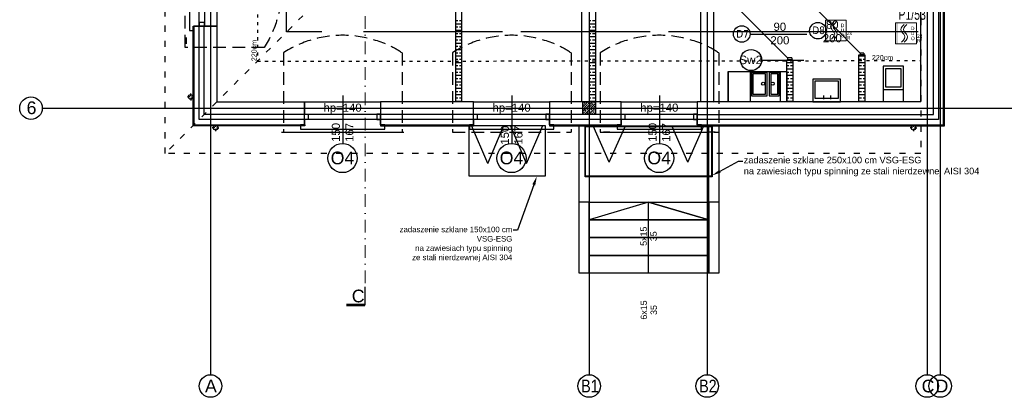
# Model space of a CAD drawing. Header units: millimetres. Extents: x -7023 to 53801, y 9849 to 33561.
# Tile 149 of 256: x 14311 to 16251, y 17827 to 18571. Entities that reach past the tile are written whole.
import ezdxf

# ---------------------------------------------------------------- set-up
doc = ezdxf.new("R2010")
doc.units = ezdxf.units.MM
for name, pattern in [('ACAD_ISO03W100', [30, 12, -18]), ('DASHDOT', [1, 0.5, -0.25, 0, -0.25]), ('DASHED2', [0.375, 0.25, -0.125])]:
    doc.linetypes.add(name, pattern=pattern)
doc.layers.get('0').update_dxf_attribs({"lineweight": 9})
doc.layers.add('.IE_podklad', color=252, linetype='Continuous')
doc.layers.add('PA_Instalacja pożarowa', color=1, linetype='Continuous', lineweight=5)
doc.layers.add('PA_Instalacja pożarowa_opis', color=7, linetype='Continuous', lineweight=5)
doc.styles.add('Arial', font='arial.ttf', dxfattribs={"height": 125})
doc.styles.add('Opisowy', font='arial.ttf')
doc.styles.add('q-arch-ARIAL01', font='arial.ttf', dxfattribs={"width": 0.7})
doc.styles.get("Standard").update_dxf_attribs({"font": 'arial.ttf'})
doc.linetypes.add('ZIGZAG', pattern='A,0.00254,-5.08,[131,ltypeshp.shx,S=5.08,R=0,X=-5.08,Y=0],-10.16,[131,ltypeshp.shx,S=5.08,R=180,X=5.08,Y=0],-5.08', length=20.32254)

# ---------------------------------------------------------------- blocks, each defined once
blk = doc.blocks.new('*U72')
at = {"color": 1}
blk.add_wipeout([(-20.5, -20.5), (20.5, -20.5), (20.5, 20.5), (-20.5, 20.5)], dxfattribs=at)
at = {"lineweight": 5}
h = blk.add_hatch(color=1, dxfattribs=at)
h.paths.add_polyline_path([(-15.7, 0), (-15.7, 20.5), (-20.5, 20.5), (-20.5, 0)])
h.paths.add_polyline_path([(-15.7, -20.5), (-15.7, 0), (-20.5, 0), (-20.5, -20.5)])
at = {"color": 1, "linetype": 'Continuous', "lineweight": 5}
for p, q in [((-10.1, 7.7), (-9.4, 10.5)), ((-9.4, 4.8), (-10.1, 7.7)), ((-9.4, 10.5), (-7.3, 13.8)), ((-7.8, 2.4), (-9.4, 4.8)), ((-7.3, 1.6), (-7.8, 2.4)), ((-7.3, 13.8), (-3.8, 17.7)), ((-6.2, 0.3), (-7.3, 1.6)), ((-6.2, 0.3), (-5.1, -0.9)), ((-4.9, 7.8), (-4.2, 10.6)), ((-4.2, 4.9), (-4.9, 7.8)), ((-4.2, 10.6), (-2.1, 13.9)), ((-2.6, 2.5), (-4.2, 4.9)), ((-2.1, 1.7), (-2.6, 2.5)), ((-2.1, 13.9), (1.4, 17.8)), ((-1, 0.4), (-2.1, 1.7)), ((-1, 0.4), (0.2, -0.8)), ((-5.1, -13.1), (-8.6, -17.1)), ((-5.1, -0.9), (-4.5, -1.8)), ((-3, -9.9), (-5.1, -13.1)), ((-4.5, -1.8), (-3, -4.2)), ((0.2, -13), (-3.4, -17)), ((-3, -4.2), (-2.2, -7)), ((-2.2, -7), (-3, -9.9)), ((0.2, -0.8), (0.7, -1.7)), ((2.3, -9.8), (0.2, -13)), ((0.7, -1.7), (2.3, -4.1)), ((2.3, -4.1), (3, -6.9)), ((3, -6.9), (2.3, -9.8))]:
    blk.add_line(p, q, dxfattribs=at)
at = {"color": 1, "lineweight": 5}
blk.add_lwpolyline([(-20.5, 20.5), (20.5, 20.5), (20.5, -20.5), (-20.5, -20.5)], close=True, dxfattribs=at)
for s, p in [('D', (9.6, 6.5)), ('U', (9.6, -3.3)), ('O', (9.6, -13.3)), ('2x', (21.6, -8.8)), ('R', (21.7, -18))]:
    blk.add_text(s, height=7, dxfattribs=at).set_placement(p)
at = {"color": 1, "flags": 7}
blk.add_attdef('DUO-6046', (13.2, -19.1), '', height=0.7, dxfattribs=at)

msp = doc.modelspace()

# ---------------------------------------------------------------- linework, layer by layer
at = {"layer": '.IE_podklad', "ltscale": 25}
for p, q in [((14687.4, 19964), (14687.4, 17871.9)), ((15433.4, 19964), (15433.4, 17871.9)), ((15665.9, 19964), (15665.9, 17871.9)), ((16099.4, 19964), (16099.4, 17871.9)), ((16124.9, 19964), (16124.9, 17871.9)), ((14357.9, 18396.7), (17656.9, 18396.7))]:
    msp.add_line(p, q, dxfattribs=at)
at = {"layer": '.IE_podklad', "linetype": 'ACAD_ISO03W100'}
for p, q in [((14597.9, 18307.2), (14597.9, 19616.2)), ((15060.4, 18769.7), (14597.9, 18307.2)), ((16086.9, 18307.2), (14597.9, 18307.2))]:
    msp.add_line(p, q, dxfattribs=at)
at = {"layer": '.IE_podklad', "linetype": 'ACAD_ISO03W100', "ltscale": 0.5}
for p, q in [((14779.7, 19616.2), (14779.7, 18489.1)), ((14779.7, 18489.1), (16086.8, 18490.4))]:
    msp.add_line(p, q, dxfattribs=at)
at = {"layer": '.IE_podklad', "ltscale": 0.5}
for p, q in [((15653.3, 18409.9), (15653.4, 19130.2)), ((15678.4, 19130.2), (15678.3, 18408.5)), ((15418.5, 18909.2), (15418.5, 18409.2)), ((15678.3, 18408.5), (15653.3, 18409.9))]:
    msp.add_line(p, q, dxfattribs=at)
at = {"layer": '.IE_podklad'}
for p, q in [((15170.9, 18409.2), (15170.9, 18909.2)), ((15182.9, 18409.2), (15182.9, 18909.2)), ((15433.4, 18909.2), (15433.4, 18409.2)), ((15445.9, 18837.2), (15445.9, 18409.2)), ((14699.6, 18707.6), (14699.6, 18558.2)), ((16111.9, 18384.2), (16111.9, 18694.7)), ((16131.9, 18364.2), (16131.9, 18694.7)), ((16133.9, 18362.2), (16133.9, 18694.7)), ((14837.4, 18546.7), (14837.4, 18615)), ((15824.5, 18495.7), (15730.5, 18589.7)), ((15170.9, 18569.4), (15174.5, 18569.4)), ((15177.7, 18569.4), (15182.9, 18569.4)), ((15433.4, 18569.4), (15437, 18569.4)), ((15440.2, 18569.4), (15445.4, 18569.4)), ((14652.9, 18362.2), (14652.9, 18558.2)), ((14652.9, 18558.2), (14654.9, 18558.2)), ((14699.6, 18558.2), (14654.6, 18558.2)), ((14674.6, 18558.2), (14654.6, 18558.2)), ((14654.6, 18558.2), (14654.6, 18384.2)), ((14906.7, 18546.7), (14837.4, 18546.7)), ((15262.6, 18546.7), (14988.9, 18546.7)), ((15170.9, 18563), (15182.9, 18563)), ((15170.9, 18556.7), (15174.5, 18556.7)), ((15170.9, 18550.3), (15182.9, 18550.3)), ((15177.7, 18556.7), (15182.9, 18556.7)), ((15553.6, 18546.7), (15299, 18546.7)), ((15433.4, 18563), (15445.4, 18563)), ((15433.4, 18556.7), (15437, 18556.7)), ((15433.4, 18550.3), (15445.4, 18550.3)), ((15440.2, 18556.7), (15445.4, 18556.7)), ((14640.4, 18523.2), (14640.4, 18535.7)), ((15170.9, 18544), (15174.5, 18544)), ((15170.9, 18537.6), (15182.9, 18537.6)), ((15170.9, 18531.3), (15174.5, 18531.3)), ((15177.7, 18544), (15182.9, 18544)), ((15177.7, 18531.3), (15182.9, 18531.3)), ((15433.4, 18544), (15437, 18544)), ((15433.4, 18537.6), (15445.4, 18537.6)), ((15433.4, 18531.3), (15437, 18531.3)), ((15440.2, 18544), (15445.4, 18544)), ((15440.2, 18531.3), (15445.4, 18531.3)), ((15750.4, 18542.7), (15862.6, 18542.7)), ((15170.9, 18524.9), (15182.9, 18524.9)), ((15170.9, 18518.6), (15174.5, 18518.6)), ((15170.9, 18512.2), (15182.9, 18512.2)), ((15177.7, 18518.6), (15182.9, 18518.6)), ((15433.4, 18524.9), (15445.4, 18524.9)), ((15433.4, 18518.6), (15437, 18518.6)), ((15433.4, 18512.2), (15445.4, 18512.2)), ((15440.2, 18518.6), (15445.4, 18518.6)), ((15170.9, 18505.9), (15174.5, 18505.9)), ((15170.9, 18499.5), (15182.9, 18499.5)), ((15170.9, 18493.2), (15174.5, 18493.2)), ((15177.7, 18505.9), (15182.9, 18505.9)), ((15177.7, 18493.2), (15182.9, 18493.2)), ((15433.4, 18505.9), (15437, 18505.9)), ((15433.4, 18499.5), (15445.4, 18499.5)), ((15433.4, 18493.2), (15437, 18493.2)), ((15440.2, 18505.9), (15445.4, 18505.9)), ((15440.2, 18493.2), (15445.4, 18493.2)), ((15772.8, 18490.9), (15856.4, 18490.9)), ((15822.9, 18409.2), (15822.9, 18491.7)), ((15822.9, 18491.7), (15834.9, 18491.7)), ((15824.5, 18495.7), (15824.5, 18491.7)), ((15832.5, 18495.7), (15824.5, 18495.7)), ((15832.5, 18491.7), (15824.5, 18491.7)), ((15832.5, 18495.7), (15832.5, 18491.7)), ((15834.9, 18491.7), (15834.9, 18409.2)), ((15964.9, 18409.2), (15964.9, 18501.7)), ((15964.9, 18501.7), (15976.9, 18501.7)), ((15964.9, 18499.5), (15976.9, 18499.5)), ((15964.9, 18493.2), (15970.1, 18493.2)), ((15967.2, 18505.3), (15967.2, 18501.7)), ((15974.5, 18505.3), (15967.2, 18505.3)), ((15974.5, 18501.7), (15967.2, 18501.7)), ((15973.3, 18493.2), (15976.9, 18493.2)), ((15974.5, 18505.3), (15974.5, 18501.7)), ((15976.9, 18501.7), (15976.9, 18409.2)), ((15170.9, 18486.8), (15182.9, 18486.8)), ((15170.9, 18480.5), (15174.5, 18480.5)), ((15170.9, 18474.1), (15182.9, 18474.1)), ((15177.7, 18480.5), (15182.9, 18480.5)), ((15433.4, 18486.8), (15445.4, 18486.8)), ((15433.4, 18480.5), (15437, 18480.5)), ((15433.4, 18474.1), (15445.4, 18474.1)), ((15440.2, 18480.5), (15445.4, 18480.5)), ((15707.2, 18409.2), (15707.2, 18469.2)), ((15707.2, 18469.2), (15707.2, 18469.2)), ((15707.2, 18469.2), (15707.2, 18409.2)), ((15707.2, 18409.2), (15707.2, 18469.2)), ((15707.2, 18469.2), (15812.7, 18469.2)), ((15812.7, 18469.2), (15812.7, 18469.2)), ((15812.7, 18469.2), (15812.7, 18469.2)), ((15812.7, 18469.2), (15822.9, 18469.2)), ((15822.9, 18486.8), (15834.9, 18486.8)), ((15822.9, 18480.5), (15827.2, 18480.5)), ((15822.9, 18474.1), (15834.9, 18474.1)), ((15822.9, 18469.2), (15822.9, 18409.2)), ((15822.9, 18409.2), (15822.9, 18469.2)), ((15822.9, 18469.2), (15822.9, 18469.2)), ((15822.9, 18469.2), (15822.9, 18409.2)), ((15830.4, 18480.5), (15834.9, 18480.5)), ((15964.9, 18486.8), (15976.9, 18486.8)), ((15964.9, 18480.5), (15970.1, 18480.5)), ((15964.9, 18474.1), (15976.9, 18474.1)), ((15973.3, 18480.5), (15976.9, 18480.5)), ((15170.9, 18467.8), (15174.5, 18467.8)), ((15170.9, 18461.4), (15182.9, 18461.4)), ((15170.9, 18455.1), (15174.5, 18455.1)), ((15177.7, 18467.8), (15182.9, 18467.8)), ((15177.7, 18455.1), (15182.9, 18455.1)), ((15433.4, 18467.8), (15437, 18467.8)), ((15433.4, 18461.4), (15445.4, 18461.4)), ((15433.4, 18455.1), (15437, 18455.1)), ((15440.2, 18467.8), (15445.4, 18467.8)), ((15440.2, 18455.1), (15445.4, 18455.1)), ((15822.9, 18467.8), (15827.2, 18467.8)), ((15822.9, 18461.4), (15834.9, 18461.4)), ((15822.9, 18455.1), (15827.2, 18455.1)), ((15830.4, 18467.8), (15834.9, 18467.8)), ((15830.4, 18455.1), (15834.9, 18455.1)), ((15964.9, 18467.8), (15970.1, 18467.8)), ((15964.9, 18461.4), (15976.9, 18461.4)), ((15964.9, 18455.1), (15970.1, 18455.1)), ((15973.3, 18467.8), (15976.9, 18467.8)), ((15973.3, 18455.1), (15976.9, 18455.1)), ((15170.9, 18448.7), (15182.9, 18448.7)), ((15170.9, 18442.4), (15174.5, 18442.4)), ((15170.9, 18436), (15182.9, 18436)), ((15177.7, 18442.4), (15182.9, 18442.4)), ((15433.4, 18448.7), (15445.4, 18448.7)), ((15433.4, 18442.4), (15437, 18442.4)), ((15433.4, 18436), (15445.4, 18436)), ((15440.2, 18442.4), (15445.4, 18442.4)), ((15822.9, 18448.7), (15834.9, 18448.7)), ((15822.9, 18442.4), (15827.2, 18442.4)), ((15822.9, 18436), (15834.9, 18436)), ((15830.4, 18442.4), (15834.9, 18442.4)), ((15964.9, 18448.7), (15976.9, 18448.7)), ((15964.9, 18442.4), (15970.1, 18442.4)), ((15964.9, 18436), (15976.9, 18436)), ((15973.3, 18442.4), (15976.9, 18442.4)), ((14947.8, 18421.8), (14947.8, 18327.1)), ((15170.9, 18429.7), (15174.5, 18429.7)), ((15170.9, 18423.3), (15182.9, 18423.3)), ((15170.9, 18417), (15174.5, 18417)), ((15177.7, 18429.7), (15182.9, 18429.7)), ((15177.7, 18417), (15182.9, 18417)), ((15280.8, 18421.8), (15280.8, 18327.1)), ((15433.4, 18429.7), (15437, 18429.7)), ((15433.4, 18423.3), (15445.4, 18423.3)), ((15433.4, 18417), (15437, 18417)), ((15440.2, 18429.7), (15445.4, 18429.7)), ((15440.2, 18417), (15445.4, 18417)), ((15571.8, 18421.8), (15571.8, 18327.1)), ((15822.9, 18429.7), (15827.2, 18429.7)), ((15822.9, 18423.3), (15834.9, 18423.3)), ((15822.9, 18417), (15827.2, 18417)), ((15830.4, 18429.7), (15834.9, 18429.7)), ((15830.4, 18417), (15834.9, 18417)), ((15895.8, 18414.4), (15895.8, 18421.9)), ((15909.5, 18414.4), (15909.5, 18421.9)), ((15964.9, 18429.7), (15970.1, 18429.7)), ((15964.9, 18423.3), (15976.9, 18423.3)), ((15964.9, 18417), (15970.1, 18417)), ((15973.3, 18429.7), (15976.9, 18429.7)), ((15973.3, 18417), (15976.9, 18417)), ((14872.5, 18364.2), (14872.5, 18409.2)), ((14873.1, 18409.2), (15022.5, 18409.2)), ((15022.5, 18409.2), (15022.5, 18384.2)), ((15205.5, 18409.2), (15022.5, 18409.2)), ((15022.5, 18409.2), (15022.5, 18364.2)), ((15170.9, 18410.6), (15182.9, 18410.6)), ((15205.5, 18364.2), (15205.5, 18409.2)), ((15205.5, 18384.2), (15205.5, 18409.2)), ((15206.1, 18409.2), (15355.5, 18409.2)), ((15355.5, 18409.2), (15355.5, 18364.2)), ((15355.5, 18409.2), (15355.5, 18384.2)), ((15496.5, 18409.2), (15355.5, 18409.2)), ((15420.9, 18408), (15422, 18409.2)), ((15420.9, 18399), (15431, 18409.2)), ((15420.9, 18390), (15440, 18409.2)), ((15420.9, 18409.2), (15445.9, 18409.2)), ((15420.9, 18384.2), (15420.9, 18409.2)), ((15420.9, 18403.5), (15422.2, 18404.9)), ((15421.1, 18394.8), (15423.3, 18397)), ((15423.3, 18406), (15425.6, 18408.2)), ((15424, 18384.2), (15445.9, 18406.1)), ((15424.5, 18398.1), (15426.7, 18400.4)), ((15425.6, 18390.3), (15427.8, 18392.5)), ((15427.8, 18401.5), (15430.1, 18403.7)), ((15428.9, 18393.6), (15431.2, 18395.9)), ((15431.2, 18404.9), (15433.4, 18407.1)), ((15432.3, 18397), (15434.6, 18399.2)), ((15433, 18384.2), (15445.9, 18397.1)), ((15433.4, 18410.6), (15445.4, 18410.6)), ((15433.4, 18389.1), (15435.7, 18391.4)), ((15434.6, 18408.2), (15435.5, 18409.2)), ((15435.7, 18400.4), (15437.9, 18402.6)), ((15436.8, 18392.5), (15439, 18394.8)), ((15439, 18403.7), (15441.3, 18406)), ((15440.2, 18395.9), (15442.4, 18398.1)), ((15442.4, 18407.1), (15444.5, 18409.2)), ((15443.5, 18399.2), (15445.8, 18401.5)), ((15444.7, 18391.4), (15445.9, 18392.6)), ((15445.9, 18409.2), (15445.9, 18384.2)), ((15496.5, 18384.2), (15496.5, 18409.2)), ((15496.5, 18364.2), (15496.5, 18409.2)), ((15497.1, 18409.2), (15646.5, 18409.2)), ((16086.9, 18409.2), (15646.5, 18409.2)), ((15646.5, 18409.2), (15646.5, 18384.2)), ((15646.5, 18409.2), (15646.5, 18364.2)), ((15822.9, 18410.6), (15834.9, 18410.6)), ((15964.9, 18410.6), (15976.9, 18410.6)), ((14654.6, 18384.2), (14654.6, 18364.2)), ((14872.5, 18364.2), (14872.5, 18384.2)), ((15205.5, 18384.2), (15022.5, 18384.2)), ((15022.5, 18384.2), (15022.5, 18364.2)), ((15205.5, 18364.2), (15205.5, 18384.2)), ((15496.5, 18384.2), (15355.5, 18384.2)), ((15355.5, 18384.2), (15355.5, 18364.2)), ((15420.9, 18385.5), (15421.1, 18385.8)), ((15445.9, 18384.2), (15420.9, 18384.2)), ((15422.2, 18386.9), (15424.5, 18389.1)), ((15428.5, 18384.2), (15428.9, 18384.7)), ((15430.1, 18385.8), (15432.3, 18388)), ((15437.9, 18384.7), (15440.2, 18386.9)), ((15441.3, 18388), (15443.5, 18390.3)), ((15441.9, 18384.2), (15445.9, 18388.1)), ((15496.5, 18364.2), (15496.5, 18384.2)), ((15646.5, 18384.2), (16111.9, 18384.2)), ((15646.5, 18384.2), (15646.5, 18364.2)), ((14873.1, 18362.2), (14652.9, 18362.2)), ((14654.6, 18364.2), (14872.5, 18364.2)), ((14873.1, 18364.2), (14873.1, 18362.2)), ((15022.5, 18364.2), (15205.5, 18364.2)), ((15022.5, 18364.2), (15022.5, 18362.2)), ((15022.5, 18362.2), (15205.5, 18362.2)), ((15196.9, 18362.7), (15346.9, 18362.7)), ((15196.9, 18262.7), (15196.9, 18362.7)), ((15233.6, 18287.7), (15201.9, 18362.7)), ((15205.5, 18362.2), (15205.5, 18364.2)), ((15233.6, 18287.7), (15265.4, 18362.7)), ((15310.1, 18287.7), (15278.3, 18362.7)), ((15310.1, 18287.7), (15341.9, 18362.7)), ((15346.9, 18362.7), (15346.9, 18262.7)), ((15355.5, 18364.2), (15496.5, 18364.2)), ((15355.5, 18364.2), (15355.5, 18362.2)), ((15355.5, 18362.2), (15496.5, 18362.2)), ((15413.9, 18362.2), (15433.5, 18362.2)), ((15413.9, 18071.8), (15413.9, 18362.2)), ((15433.5, 18362.2), (15433.5, 18071.8)), ((15496.5, 18362.2), (15496.5, 18364.2)), ((15646.5, 18364.2), (16131.9, 18364.2)), ((15646.5, 18364.2), (15646.5, 18362.2)), ((15646.5, 18362.2), (16131.9, 18362.2)), ((15669.5, 18362.2), (15689.2, 18362.2)), ((15669.5, 18071.8), (15669.5, 18362.2)), ((15689.2, 18362.2), (15689.2, 18071.8)), ((16131.9, 18362.2), (16133.9, 18362.2)), ((14827.4, 18349.7), (15068.2, 18349.7)), ((15474.2, 18349.7), (15461.7, 18349.7)), ((15474.2, 18349.7), (15669.4, 18349.7)), ((15681.9, 18349.7), (15669.4, 18349.7)), ((15346.9, 18262.7), (15196.9, 18262.7)), ((15433.4, 18211.8), (15413.9, 18211.8)), ((15433.5, 18211.8), (15669.5, 18211.8)), ((15433.5, 18176.8), (15433.5, 18211.8)), ((15550.7, 18211.8), (15433.5, 18176.8)), ((15550.7, 18071.8), (15550.7, 18211.8)), ((15550.7, 18211.8), (15669.5, 18176.8)), ((15669.5, 18176.8), (15550.7, 18211.8)), ((15669.5, 18211.8), (15669.5, 18176.8)), ((15688.9, 18211.8), (15669.5, 18211.8)), ((15669.5, 18176.8), (15433.5, 18176.8)), ((15433.5, 18176.8), (15669.5, 18176.8)), ((15433.5, 18141.8), (15433.5, 18176.8)), ((15669.5, 18176.8), (15669.5, 18141.8)), ((15669.5, 18141.8), (15433.5, 18141.8)), ((15433.5, 18141.8), (15669.5, 18141.8)), ((15433.5, 18106.8), (15433.5, 18141.8)), ((15669.5, 18141.8), (15669.5, 18106.8)), ((15669.5, 18106.8), (15433.5, 18106.8)), ((15433.5, 18106.8), (15669.5, 18106.8)), ((15433.5, 18071.8), (15433.5, 18106.8)), ((15669.5, 18106.8), (15669.5, 18071.8)), ((15433.5, 18071.8), (15413.9, 18071.8)), ((15669.5, 18071.8), (15433.5, 18071.8)), ((15689.2, 18071.8), (15669.5, 18071.8))]:
    msp.add_line(p, q, dxfattribs=at)
at = {"layer": '.IE_podklad', "linetype": 'DASHED2', "ltscale": 100}
for p, q in [((14637.2, 18516.3), (14637.2, 18750.1)), ((14792.9, 18516.3), (14637.2, 18516.3)), ((14830.9, 18505.4), (14830.9, 18349.7)), ((15064.7, 18505.4), (15064.7, 18349.7)), ((15163.9, 18505.4), (15163.9, 18349.7)), ((15397.7, 18505.4), (15397.7, 18349.7)), ((15454.9, 18505.4), (15454.9, 18349.7)), ((15688.7, 18505.4), (15688.7, 18349.7)), ((14830.9, 18349.7), (15064.7, 18349.7)), ((15163.9, 18349.7), (15397.7, 18349.7)), ((15454.9, 18349.7), (15688.7, 18349.7))]:
    msp.add_line(p, q, dxfattribs=at)
at = {"layer": '.IE_podklad', "linetype": 'ZIGZAG'}
for p, q in [((16122.1, 18694.7), (16122.1, 18374.2)), ((14665, 18374.2), (14665, 18558.5)), ((14872.5, 18374.2), (14665, 18374.2)), ((15205.5, 18374.2), (15022.5, 18374.2)), ((15496.5, 18374.2), (15355.5, 18374.2)), ((16122.1, 18374.2), (15646.5, 18374.2))]:
    msp.add_line(p, q, dxfattribs=at)
at = {"layer": '.IE_podklad', "lineweight": 30}
for p, q in [((14674.6, 18384.2), (14674.6, 18558.2)), ((14674.6, 18384.2), (14674.6, 18558.2)), ((14674.6, 18558.2), (14699.9, 18558.2)), ((14699.9, 18558.2), (14699.9, 18409.2)), ((14699.9, 18409.2), (14872.5, 18409.2)), ((14872.5, 18409.2), (14872.5, 18384.2)), ((14872.5, 18384.2), (14674.6, 18384.2))]:
    msp.add_line(p, q, dxfattribs=at)
at = {"layer": '.IE_podklad', "linetype": 'Continuous'}
for p, q in [((14646.8, 18418.8), (14641.8, 18418.8)), ((14648.5, 18420.4), (14648.5, 18425.5)), ((14648.5, 18417.1), (14648.5, 18412)), ((14650.2, 18418.8), (14655.2, 18418.8)), ((14695.7, 18358), (14690.7, 18358)), ((14697.4, 18359.7), (14697.4, 18364.7)), ((14697.4, 18356.3), (14697.4, 18351.3)), ((14699.1, 18358), (14704.1, 18358)), ((16070.7, 18358), (16065.7, 18358)), ((16072.4, 18359.7), (16072.4, 18364.7)), ((16072.4, 18356.3), (16072.4, 18351.3)), ((16074.1, 18358), (16079.1, 18358))]:
    msp.add_line(p, q, dxfattribs=at)
at = {"layer": '.IE_podklad', "linetype": 'ByBlock'}
for p, q in [((15425.5, 18361.8), (15675.5, 18361.8)), ((15425.5, 18261.8), (15425.5, 18361.8)), ((15426.5, 18360.8), (15674.5, 18360.8)), ((15426.5, 18262.8), (15426.5, 18360.8)), ((15473.1, 18290.1), (15441.3, 18361.8)), ((15473.1, 18290.1), (15504.9, 18361.8)), ((15627.9, 18290.1), (15596.1, 18361.8)), ((15627.9, 18290.1), (15659.7, 18361.8)), ((15674.5, 18360.8), (15674.5, 18262.8)), ((15675.5, 18361.8), (15675.5, 18261.8)), ((15675.5, 18261.8), (15425.5, 18261.8)), ((15674.5, 18262.8), (15426.5, 18262.8))]:
    msp.add_line(p, q, dxfattribs=at)
at = {"layer": '.IE_podklad', "linetype": 'ByBlock', "lineweight": -2}
for p, q in [((15728, 18292.6), (15736, 18292.6)), ((15292, 18156.3), (15284, 18156.3))]:
    msp.add_line(p, q, dxfattribs=at)
at = {"layer": '.IE_podklad', "linetype": 'DASHDOT', "lineweight": 13, "ltscale": 50}
msp.add_lwpolyline([(14991.8, 19930.5), (14991.8, 18045)], dxfattribs=at)
at = {"layer": '.IE_podklad'}
for points in [[(14654.6, 18708.2), (14654.6, 18716.1), (14645.7, 18716.1), (14645.7, 18549.6), (14654.6, 18549.6), (14654.6, 18558.2), (14664.8, 18558.2), (14664.8, 18708.2)], [(14675.4, 18708.2), (14675.4, 18558.2), (14664.8, 18558.2), (14664.8, 18708.2)], [(14675.4, 18558.2), (14675.4, 18565.4), (14664.8, 18565.4), (14664.8, 18558.2)], [(15810.1, 18469.2), (15810.1, 18409.2), (15751.1, 18409.2), (15751.1, 18469.2)], [(16012.8, 18479.7), (16012.8, 18409.7), (16052.8, 18409.7), (16052.8, 18479.7)], [(16047.8, 18474.7), (16047.8, 18437.8), (16017.8, 18437.8), (16017.8, 18474.7)], [(15784.1, 18467.2), (15753.1, 18467.2), (15753.1, 18421.2), (15784.1, 18421.2)], [(15781.1, 18464.2), (15756.1, 18464.2), (15756.1, 18424.2), (15781.1, 18424.2)], [(15808.1, 18467.2), (15788.1, 18467.2), (15788.1, 18421.2), (15808.1, 18421.2)], [(15805.1, 18464.2), (15791.1, 18464.2), (15791.1, 18424.2), (15805.1, 18424.2)], [(15874, 18409.2), (15929, 18409.2), (15929, 18453.8), (15874, 18453.8)], [(15878.2, 18416.7), (15924.9, 18416.7), (15924.9, 18449.7), (15878.2, 18449.7)], [(16052.8, 18409.7), (16052.8, 18432.8), (16012.8, 18432.8), (16012.8, 18409.7)], [(14872.5, 18364.2), (14864.5, 18364.2), (14864.5, 18355.3), (15031.1, 18355.3), (15031.1, 18364.2), (15022.5, 18364.2), (15022.5, 18374.4), (14872.5, 18374.4)], [(14872.5, 18385), (15022.5, 18385), (15022.5, 18374.4), (14872.5, 18374.4)], [(14872.5, 18385), (14879.7, 18385), (14879.7, 18374.4), (14872.5, 18374.4)], [(15022.5, 18385), (15015.3, 18385), (15015.3, 18374.4), (15022.5, 18374.4)], [(15205.5, 18364.2), (15197.5, 18364.2), (15197.5, 18355.3), (15364.1, 18355.3), (15364.1, 18364.2), (15355.5, 18364.2), (15355.5, 18374.4), (15205.5, 18374.4)], [(15205.5, 18385), (15355.5, 18385), (15355.5, 18374.4), (15205.5, 18374.4)], [(15205.5, 18385), (15212.7, 18385), (15212.7, 18374.4), (15205.5, 18374.4)], [(15355.5, 18385), (15348.3, 18385), (15348.3, 18374.4), (15355.5, 18374.4)], [(15496.5, 18364.2), (15488.5, 18364.2), (15488.5, 18355.3), (15655.1, 18355.3), (15655.1, 18364.2), (15646.5, 18364.2), (15646.5, 18374.4), (15496.5, 18374.4)], [(15496.5, 18385), (15646.5, 18385), (15646.5, 18374.4), (15496.5, 18374.4)], [(15496.5, 18385), (15503.7, 18385), (15503.7, 18374.4), (15496.5, 18374.4)], [(15646.5, 18385), (15639.3, 18385), (15639.3, 18374.4), (15646.5, 18374.4)]]:
    msp.add_lwpolyline(points, close=True, dxfattribs=at)
at = {"layer": '.IE_podklad', "linetype": 'ByBlock', "lineweight": -2}
for points in [[(15691.3, 18272.6), (15728, 18292.6)], [(15324.3, 18245.7), (15292, 18156.3)]]:
    msp.add_lwpolyline(points, dxfattribs=at)
at = {"layer": '.IE_podklad', "lineweight": 30, "ltscale": 25}
msp.add_lwpolyline([(14991.8, 18009), (14991.8, 18045)], dxfattribs=at)
at = {"layer": '.IE_podklad', "ltscale": 25, "const_width": 5}
msp.add_lwpolyline([(14954.8, 18009), (14991.8, 18009)], dxfattribs=at)
at = {"layer": '.IE_podklad', "linetype": 'Continuous'}
for centre, radius in [((15734.1, 18542.7), 16.3), ((14333.7, 18396.7), 22.2), ((14648.5, 18418.8), 4.5), ((14697.4, 18358), 4.5), ((16072.4, 18358), 4.5), ((14687.4, 17849.6), 22.2), ((15433.4, 17849.6), 22.2), ((15665.9, 17849.6), 22.2), ((16099.4, 17849.6), 22.2), ((16124.9, 17849.6), 22.2)]:
    msp.add_circle(centre, radius, dxfattribs=at)
at = {"layer": '.IE_podklad'}
for centre, radius in [((15752.5, 18491.4), 20.8), ((15776.3, 18444.9), 3), ((15795.1, 18444.9), 3), ((14947.5, 18298.4), 28.7), ((15280.5, 18298.4), 28.7), ((15571.5, 18298.4), 28.7)]:
    msp.add_circle(centre, radius, dxfattribs=at)
at = {"layer": '.IE_podklad', "linetype": 'DASHED2', "ltscale": 100}
for points, start_tangent, end_tangent in [([(14792.9, 18750.1), (14818.8, 18694.2), (14827.7, 18633.2), (14818.8, 18572.2), (14792.9, 18516.3)], (0.583316, -0.812245), (-0.555737, -0.831358)), ([(15064.7, 18505.4), (15008.8, 18531.3), (14947.8, 18540.2), (14886.8, 18531.3), (14830.9, 18505.4)], (-0.812245, 0.583316), (-0.831358, -0.555737)), ([(15397.7, 18505.4), (15341.8, 18531.3), (15280.8, 18540.2), (15219.8, 18531.3), (15163.9, 18505.4)], (-0.812245, 0.583316), (-0.831358, -0.555737)), ([(15688.7, 18505.4), (15632.8, 18531.3), (15571.8, 18540.2), (15510.8, 18531.3), (15454.9, 18505.4)], (-0.812245, 0.583316), (-0.831358, -0.555737))]:
    msp.add_spline(points, degree=3, dxfattribs=dict(at, start_tangent=start_tangent, end_tangent=end_tangent))
at = {"layer": '.IE_podklad'}
for points in [[(15692.8, 18270), (15675.5, 18264), (15689.9, 18275.3)], [(15321.5, 18246.8), (15330.5, 18262.7), (15327.2, 18244.7)]]:
    msp.add_solid(points, dxfattribs=at)

# ---------------------------------------------------------------- block references
at = {"layer": 'PA_Instalacja pożarowa', "rotation": 360}
for p in [(15919.4, 18549.6), (16057.8, 18543.9)]:
    msp.add_blockref('*U72', p, dxfattribs=at)

# ---------------------------------------------------------------- texts
at = {"layer": '.IE_podklad', "linetype": 'Continuous', "style": 'Opisowy'}
for s, height, p in [('90', 16, (15796.7, 18549)), ('200', 16, (15790.6, 18522.3)), ('Sw2', 16.64, (15729.1, 18483.4)), ('O4', 25, (14924.1, 18286.2)), ('O4', 25, (15257.1, 18286.2)), ('O4', 25, (15548.1, 18286.2))]:
    msp.add_text(s, height=height, dxfattribs=at).set_placement(p)
at = {"layer": '.IE_podklad', "linetype": 'Continuous', "lineweight": 9, "ltscale": 50, "style": 'Opisowy'}
for rotation, p in [(90, (14778.2, 18489.2)), (360, (15990.6, 18491.3))]:
    msp.add_text('220cm', height=10, rotation=rotation, dxfattribs=at).set_placement(p)
at = {"layer": '.IE_podklad', "linetype": 'Continuous'}
for s, height, rotation, style, p in [('hp=140', 16, 360, 'Opisowy', (14910, 18389.7)), ('hp=140', 16, 360, 'Opisowy', (15243, 18389.7)), ('hp=140', 16, 360, 'Opisowy', (15534, 18389.7)), ('150', 16, 90, 'Opisowy', (14942.3, 18330.3)), ('167', 16, 90, 'Opisowy', (14969.1, 18330.3)), ('150', 16, 90, 'Opisowy', (15275.3, 18324.9)), ('167', 16, 90, 'Opisowy', (15302.1, 18324.8)), ('150', 16, 90, 'Opisowy', (15566.3, 18330.3)), ('167', 16, 90, 'Opisowy', (15593.1, 18330.3)), ('5x15', 12.5, 90, 'Arial', (15547, 18125.6)), ('35', 12.5, 90, 'Arial', (15566.7, 18134.8)), ('6x15', 12.5, 90, 'Arial', (15547.3, 17980.3)), ('35', 12.5, 90, 'Arial', (15566.9, 17989.5))]:
    msp.add_text(s, height=height, rotation=rotation, dxfattribs=dict(at, style=style)).set_placement(p)
at = {"layer": '.IE_podklad', "attachment_point": 1}
for s, insert, char_height, width in [('{\\fTahoma|b0|i0|c238|p34;D7}', (15723.2, 18550.6), 15, 230.441), ('6', (14325, 18410), 25, 30.102), ('{\\fArial|b0|i0|c238|p34;A}', (14676.5, 17862.1), 25, 492.116), ('{\\W0.8;B1}', (15417.9, 17862.1), 25, 492.116), ('{\\W0.8;B2}', (15650.4, 17862.1), 25, 492.116), ('C', (16088.5, 17862.1), 25, 492.116), ('D', (16116, 17862.1), 25, 492.116)]:
    msp.add_mtext(s, dxfattribs=dict(at, insert=insert, char_height=char_height, width=width))
at = {"layer": '.IE_podklad'}
for s, insert, char_height, attachment_point in [('\\pxql;zadaszenie szklane 250x100 cm VSG-ESG\\Pna zawiesiach typu spinning ze stali nierdzewnej AISI 304', (15738, 18301.1), 13, 1), ('\\pxqr;zadaszenie szklane 150x100 cm \\PVSG-ESG\\Pna zawiesiach typu spinning\\P ze stali nierdzewnej AISI 304', (15282, 18163.4), 11, 3)]:
    msp.add_mtext(s, dxfattribs=dict(at, insert=insert, char_height=char_height, attachment_point=attachment_point))
at = {"layer": '.IE_podklad', "ltscale": 25, "insert": (14965.7, 18014), "char_height": 25, "attachment_point": 7, "style": 'Arial'}
msp.add_mtext_dynamic_manual_height_columns('C', width=190.33, gutter_width=1, heights=[-25.9], dxfattribs=at)

# ---------------------------------------------------------------- next in the draw order: linework, layer by layer
at = {"layer": '.IE_podklad', "linetype": 'ACAD_ISO03W100'}
msp.add_line((16086.9, 19232.2), (16086.9, 18307.2), dxfattribs=at)
at = {"layer": '.IE_podklad'}
for p, q in [((16086.9, 18409.2), (16086.7, 18615.7)), ((15967.2, 18505.3), (15882.5, 18590.1)), ((16081.4, 18546.7), (15590, 18546.7)), ((15900.5, 18547.7), (16001.7, 18547.7))]:
    msp.add_line(p, q, dxfattribs=at)
at = {"layer": '.IE_podklad', "linetype": 'Continuous'}
msp.add_circle((15884.2, 18549.2), 16.3, dxfattribs=at)

# ---------------------------------------------------------------- next in the draw order: texts
at = {"layer": '.IE_podklad', "linetype": 'Continuous', "style": 'Opisowy'}
for s, p in [('80', (15900, 18553.1)), ('200', (15893.9, 18526.4))]:
    msp.add_text(s, height=16, dxfattribs=at).set_placement(p)
at = {"layer": '.IE_podklad', "insert": (15873.1, 18557.6), "char_height": 15, "width": 230.441, "attachment_point": 1}
msp.add_mtext('{\\fTahoma|b0|i0|c238|p34;D8}', dxfattribs=at)
at = {"layer": 'PA_Instalacja pożarowa_opis', "style": 'q-arch-ARIAL01', "width": 0.7}
msp.add_text('P1/53', height=21.14, dxfattribs=at).set_placement((16042.8, 18570.7, 0))

doc.saveas('drawing.dxf')
